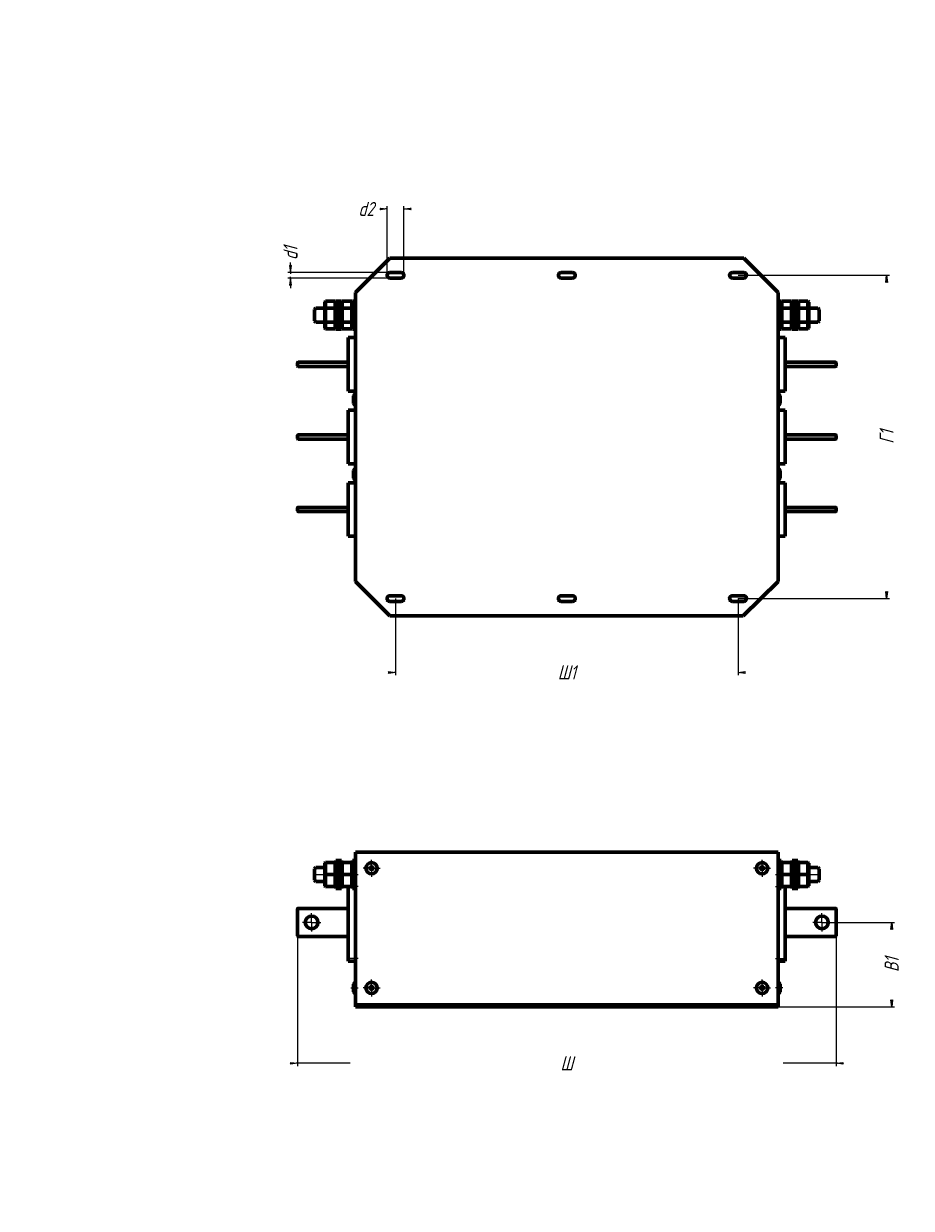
# Model space of a CAD drawing. Header units: millimetres. Extents: x 0 to 1189, y 0 to 841.
# Tile 1 of 2: x 0 to 630, y 0 to 841. Entities that reach past the tile are written whole.
import ezdxf

# ---------------------------------------------------------------- set-up
doc = ezdxf.new("R2010")
doc.units = ezdxf.units.MM
for name, pattern in [('K5LT_AXLED', [12, 7.5, -1.5, 1.5, -1.5]), ('K5LT_BASIC', [0]), ('K5LT_THIN', [0])]:
    doc.linetypes.add(name, pattern=pattern)
doc.layers.add('Системный слой', color=7, linetype='Continuous')
doc.styles.add('KDIMTEXTSTYLE', font='GOST_AU.SHX', dxfattribs={"width": 0.96, "oblique": 15, "height": 5})
doc.dimstyles.new('KDIMSTYLE (1.00)', dxfattribs={"dimtxt": 5, "dimasz": 1, "dimexe": 2, "dimexo": 0, "dimgap": 1, "dimtad": 1, "dimtxsty": 'KDIMTEXTSTYLE', "dimsah": 1, "dimcen": 0, "dimdle": 1, "dimadec": 0, "dimazin": 0, "dimtfac": 0.667, "dimtmove": 0, "dimatfit": 3, "dimfxl": 1, "dimtvp": 1, "dimtolj": 1, "dimtzin": 0, "dimarcsym": 0})

# ---------------------------------------------------------------- blocks, each defined once
blk = doc.blocks.new('KDIMARROW_01')
at = {"layer": 'Системный слой'}
blk.add_hatch(color=0, dxfattribs=at).paths.add_polyline_path([(0, 0), (-5, 0.658262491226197), (-4.5, 5.51091059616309e-16), (-5, -0.6582624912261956)])
at = {"layer": 'Системный слой', "color": 0, "linetype": 'K5LT_THIN', "lineweight": 18}
for p, q in [((-4.5, 5.51091059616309e-16), (-5, 0.658262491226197)), ((-5, 0.658262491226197), (0, 0)), ((0, 0), (-5, -0.6582624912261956)), ((-5, -0.6582624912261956), (-4.5, 5.51091059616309e-16)), ((0, 0), (-1, 0))]:
    blk.add_line(p, q, dxfattribs=at)
blk = doc.blocks.new('KDIMARROW_02')
at = {"layer": 'Системный слой'}
blk.add_hatch(color=0, dxfattribs=at).paths.add_polyline_path([(4.5, -5.51091059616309e-16), (5, 0.6582624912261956), (0, 0), (5, -0.658262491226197)])
at = {"layer": 'Системный слой', "color": 0, "linetype": 'K5LT_THIN', "lineweight": 18}
for p, q in [((0, 0), (-1, 0)), ((5, 0.6582624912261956), (0, 0)), ((0, 0), (5, -0.658262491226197)), ((0, 0), (7, -8.572527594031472e-16)), ((4.5, -5.51091059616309e-16), (5, 0.6582624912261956)), ((5, -0.658262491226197), (4.5, -5.51091059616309e-16))]:
    blk.add_line(p, q, dxfattribs=at)
blk = doc.blocks.new('U0')
at = {"layer": 'Системный слой', "color": 150, "linetype": 'K5LT_BASIC', "lineweight": 60, "true_color": 0x0080ff}
for p, q in [((233.9668528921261, 156.4329991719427), (233.9668528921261, 159.1329991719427)), ((233.9668528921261, 153.7329991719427), (233.9668528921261, 156.4329991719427))]:
    blk.add_line(p, q, dxfattribs=at)
blk = doc.blocks.new('U1')
at = {"layer": 'Системный слой', "color": 30, "linetype": 'K5LT_AXLED', "lineweight": 18, "true_color": 0xff8000}
for q in [(197.7668528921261, 202.9329991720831), (204.2668528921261, 209.4329991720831), (210.7668528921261, 202.9329991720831), (204.2668528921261, 196.4329991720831)]:
    blk.add_line((204.2668528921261, 202.9329991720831), q, dxfattribs=at)
blk = doc.blocks.new('U2')
at = {"layer": 'Системный слой', "color": 30, "linetype": 'K5LT_AXLED', "lineweight": 18, "true_color": 0xff8000}
for q in [(559.766852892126, 202.9329991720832), (566.266852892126, 209.4329991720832), (572.766852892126, 202.9329991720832), (566.266852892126, 196.4329991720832)]:
    blk.add_line((566.266852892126, 202.9329991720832), q, dxfattribs=at)
blk = doc.blocks.new('U3')
at = {"layer": 'Системный слой', "color": 30, "linetype": 'K5LT_AXLED', "lineweight": 18, "true_color": 0xff8000}
for q in [(246.7668528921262, 162.4329991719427), (240.7668528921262, 156.4329991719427), (252.7668528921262, 156.4329991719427), (246.7668528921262, 150.4329991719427)]:
    blk.add_line((246.7668528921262, 156.4329991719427), q, dxfattribs=at)
blk = doc.blocks.new('U4')
at = {"layer": 'Системный слой', "color": 30, "linetype": 'K5LT_AXLED', "lineweight": 18, "true_color": 0xff8000}
for q in [(246.7668528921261, 247.4329991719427), (240.7668528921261, 241.4329991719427), (252.7668528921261, 241.4329991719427), (246.7668528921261, 235.4329991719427)]:
    blk.add_line((246.7668528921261, 241.4329991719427), q, dxfattribs=at)
blk = doc.blocks.new('U5')
at = {"layer": 'Системный слой', "color": 30, "linetype": 'K5LT_AXLED', "lineweight": 18, "true_color": 0xff8000}
for q in [(523.766852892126, 162.4329991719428), (517.766852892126, 156.4329991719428), (529.766852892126, 156.4329991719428), (523.766852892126, 150.4329991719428)]:
    blk.add_line((523.766852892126, 156.4329991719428), q, dxfattribs=at)
blk = doc.blocks.new('U6')
at = {"layer": 'Системный слой', "color": 30, "linetype": 'K5LT_AXLED', "lineweight": 18, "true_color": 0xff8000}
for q in [(523.766852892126, 247.4329991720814), (517.766852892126, 241.4329991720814), (529.766852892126, 241.4329991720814), (523.766852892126, 235.4329991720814)]:
    blk.add_line((523.766852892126, 241.4329991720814), q, dxfattribs=at)

msp = doc.modelspace()

# ---------------------------------------------------------------- linework, layer by layer
at = {"layer": 'Системный слой', "color": 150, "linetype": 'K5LT_BASIC', "lineweight": 60, "true_color": 0x0080ff}
for p, q in [((235.2668528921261, 650.1079299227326), (259.7668528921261, 674.6079299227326)), ((259.7668528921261, 674.6079299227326), (510.7668528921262, 674.6079299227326)), ((510.7668528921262, 674.6079299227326), (535.266852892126, 650.1079299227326)), ((267.7668528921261, 664.3579299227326), (259.7668528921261, 664.3579299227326)), ((259.7668528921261, 660.3579299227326), (267.7668528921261, 660.3579299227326)), ((389.2668528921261, 664.3579299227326), (381.2668528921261, 664.3579299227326)), ((381.2668528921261, 660.3579299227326), (389.2668528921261, 660.3579299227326)), ((510.7668528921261, 664.3579299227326), (502.7668528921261, 664.3579299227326)), ((502.7668528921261, 660.3579299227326), (510.7668528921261, 660.3579299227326)), ((235.2668528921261, 650.1079299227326), (235.2668528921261, 445.1079299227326)), ((535.266852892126, 650.1079299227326), (535.266852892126, 445.1079299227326)), ((214.1668528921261, 643.9228844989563), (213.6668528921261, 643.3455342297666)), ((213.6668528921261, 643.3455342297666), (213.6668528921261, 638.7267320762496)), ((214.1668528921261, 643.9228844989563), (220.9668528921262, 643.9228844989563)), ((214.1668528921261, 643.9228844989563), (214.1668528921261, 639.0154072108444)), ((220.9668528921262, 643.9228844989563), (221.4668528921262, 643.3455342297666)), ((220.9668528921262, 643.9228844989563), (220.9668528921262, 639.0154072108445)), ((221.4668528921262, 644.1079299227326), (221.4668528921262, 624.1079299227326)), ((221.4668528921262, 644.1079299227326), (223.4668528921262, 644.1079299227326)), ((223.4668528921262, 644.1079299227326), (223.4668528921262, 624.1079299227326)), ((223.4668528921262, 644.1079299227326), (225.4668528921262, 644.1079299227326)), ((223.4668528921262, 644.1079299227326), (223.4668528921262, 624.1079299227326)), ((225.4668528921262, 644.1079299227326), (225.4668528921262, 624.1079299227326)), ((225.9668528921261, 643.9228844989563), (225.4668528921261, 643.3455342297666)), ((225.9668528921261, 643.9228844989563), (232.7668528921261, 643.9228844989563)), ((225.9668528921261, 643.9228844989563), (225.9668528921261, 639.0154072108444)), ((232.7668528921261, 643.9228844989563), (233.2668528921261, 643.3455342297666)), ((232.7668528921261, 643.9228844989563), (232.7668528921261, 639.0154072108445)), ((233.2668528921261, 644.1079299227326), (233.2668528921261, 624.1079299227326)), ((233.2668528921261, 644.1079299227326), (235.2668528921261, 644.1079299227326)), ((535.266852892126, 644.1079299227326), (537.266852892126, 644.1079299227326)), ((537.266852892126, 644.1079299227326), (537.266852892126, 624.1079299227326)), ((537.766852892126, 643.9228844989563), (537.266852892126, 643.3455342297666)), ((537.766852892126, 643.9228844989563), (544.5668528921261, 643.9228844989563)), ((537.766852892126, 643.9228844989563), (537.766852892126, 639.0154072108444)), ((544.5668528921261, 643.9228844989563), (545.0668528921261, 643.3455342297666)), ((544.5668528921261, 643.9228844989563), (544.5668528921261, 639.0154072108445)), ((545.0668528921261, 644.1079299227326), (545.0668528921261, 624.1079299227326)), ((545.0668528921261, 644.1079299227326), (547.0668528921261, 644.1079299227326)), ((547.0668528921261, 644.1079299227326), (547.0668528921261, 624.1079299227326)), ((547.0668528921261, 644.1079299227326), (547.0668528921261, 624.1079299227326)), ((547.0668528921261, 644.1079299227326), (549.0668528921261, 644.1079299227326)), ((549.0668528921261, 644.1079299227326), (549.0668528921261, 624.1079299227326)), ((549.5668528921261, 643.9228844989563), (549.0668528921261, 643.3455342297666)), ((549.5668528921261, 643.9228844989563), (556.3668528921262, 643.9228844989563)), ((549.5668528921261, 643.9228844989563), (549.5668528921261, 639.0154072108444)), ((556.3668528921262, 643.9228844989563), (556.8668528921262, 643.3455342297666)), ((556.3668528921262, 643.9228844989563), (556.3668528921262, 639.0154072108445)), ((556.8668528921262, 643.3455342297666), (556.8668528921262, 638.7267320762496)), ((206.2668528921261, 630.1079299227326), (206.2668528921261, 638.1079299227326)), ((213.6668528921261, 639.1079299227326), (207.2668528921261, 639.1079299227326)), ((214.1668528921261, 639.0154072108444), (213.6668528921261, 638.7267320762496)), ((213.6668528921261, 638.7267320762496), (213.6668528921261, 629.4891277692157)), ((214.1668528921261, 639.0154072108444), (220.9668528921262, 639.0154072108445)), ((214.1668528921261, 639.0154072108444), (214.1668528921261, 629.2004526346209)), ((220.9668528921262, 639.0154072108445), (220.9668528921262, 629.2004526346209)), ((220.9668528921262, 639.0154072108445), (221.4668528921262, 638.7267320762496)), ((225.9668528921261, 639.0154072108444), (225.4668528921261, 638.7267320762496)), ((225.9668528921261, 639.0154072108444), (232.7668528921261, 639.0154072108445)), ((225.9668528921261, 639.0154072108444), (225.9668528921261, 629.2004526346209)), ((232.7668528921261, 639.0154072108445), (232.7668528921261, 629.2004526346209)), ((232.7668528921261, 639.0154072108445), (233.2668528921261, 638.7267320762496)), ((537.766852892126, 639.0154072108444), (537.266852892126, 638.7267320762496)), ((537.766852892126, 639.0154072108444), (544.5668528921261, 639.0154072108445)), ((537.766852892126, 639.0154072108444), (537.766852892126, 629.2004526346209)), ((544.5668528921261, 639.0154072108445), (544.5668528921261, 629.2004526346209)), ((544.5668528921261, 639.0154072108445), (545.0668528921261, 638.7267320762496)), ((549.5668528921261, 639.0154072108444), (549.0668528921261, 638.7267320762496)), ((549.5668528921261, 639.0154072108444), (556.3668528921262, 639.0154072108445)), ((549.5668528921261, 639.0154072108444), (549.5668528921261, 629.2004526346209)), ((556.3668528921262, 639.0154072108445), (556.3668528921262, 629.2004526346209)), ((556.3668528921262, 639.0154072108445), (556.8668528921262, 638.7267320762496)), ((556.8668528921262, 639.1079299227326), (563.266852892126, 639.1079299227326)), ((556.8668528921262, 638.7267320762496), (556.8668528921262, 629.4891277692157)), ((564.266852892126, 638.1079299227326), (564.266852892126, 630.1079299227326)), ((213.6668528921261, 629.1079299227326), (207.2668528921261, 629.1079299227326)), ((213.6668528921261, 629.4891277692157), (213.6668528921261, 624.8703256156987)), ((214.1668528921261, 629.2004526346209), (213.6668528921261, 629.4891277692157)), ((214.1668528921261, 624.292975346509), (213.6668528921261, 624.8703256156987)), ((214.1668528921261, 629.2004526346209), (220.9668528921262, 629.2004526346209)), ((214.1668528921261, 629.2004526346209), (214.1668528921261, 624.292975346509)), ((214.1668528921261, 624.292975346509), (220.9668528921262, 624.292975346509)), ((220.9668528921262, 629.2004526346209), (221.4668528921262, 629.4891277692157)), ((220.9668528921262, 629.2004526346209), (220.9668528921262, 624.292975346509)), ((220.9668528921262, 624.292975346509), (221.4668528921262, 624.8703256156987)), ((221.4668528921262, 624.1079299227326), (223.4668528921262, 624.1079299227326)), ((223.4668528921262, 624.1079299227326), (225.4668528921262, 624.1079299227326)), ((225.9668528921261, 629.2004526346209), (225.4668528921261, 629.4891277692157)), ((225.9668528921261, 624.292975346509), (225.4668528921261, 624.8703256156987)), ((225.9668528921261, 629.2004526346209), (232.7668528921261, 629.2004526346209)), ((225.9668528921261, 629.2004526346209), (225.9668528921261, 624.292975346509)), ((225.9668528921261, 624.292975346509), (232.7668528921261, 624.292975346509)), ((232.7668528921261, 629.2004526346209), (233.2668528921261, 629.4891277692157)), ((232.7668528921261, 629.2004526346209), (232.7668528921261, 624.292975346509)), ((232.7668528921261, 624.292975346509), (233.2668528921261, 624.8703256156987)), ((233.2668528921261, 624.1079299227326), (235.2668528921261, 624.1079299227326)), ((535.266852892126, 624.1079299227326), (537.266852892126, 624.1079299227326)), ((537.766852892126, 629.2004526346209), (537.266852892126, 629.4891277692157)), ((537.766852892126, 624.292975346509), (537.266852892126, 624.8703256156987)), ((537.766852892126, 629.2004526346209), (544.5668528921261, 629.2004526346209)), ((537.766852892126, 629.2004526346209), (537.766852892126, 624.292975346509)), ((537.766852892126, 624.292975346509), (544.5668528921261, 624.292975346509)), ((544.5668528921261, 629.2004526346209), (545.0668528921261, 629.4891277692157)), ((544.5668528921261, 629.2004526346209), (544.5668528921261, 624.292975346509)), ((544.5668528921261, 624.292975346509), (545.0668528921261, 624.8703256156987)), ((545.0668528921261, 624.1079299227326), (547.0668528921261, 624.1079299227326)), ((547.0668528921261, 624.1079299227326), (549.0668528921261, 624.1079299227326)), ((549.5668528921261, 629.2004526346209), (549.0668528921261, 629.4891277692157)), ((549.5668528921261, 624.292975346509), (549.0668528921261, 624.8703256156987)), ((549.5668528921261, 629.2004526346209), (556.3668528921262, 629.2004526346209)), ((549.5668528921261, 629.2004526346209), (549.5668528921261, 624.292975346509)), ((549.5668528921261, 624.292975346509), (556.3668528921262, 624.292975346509)), ((556.3668528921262, 629.2004526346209), (556.8668528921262, 629.4891277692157)), ((556.3668528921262, 629.2004526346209), (556.3668528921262, 624.292975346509)), ((556.3668528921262, 624.292975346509), (556.8668528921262, 624.8703256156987)), ((556.8668528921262, 629.4891277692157), (556.8668528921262, 624.8703256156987)), ((556.8668528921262, 629.1079299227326), (563.266852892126, 629.1079299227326)), ((235.2668528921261, 618.1079299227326), (230.2668528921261, 618.1079299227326)), ((230.2668528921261, 616.1079299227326), (230.2668528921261, 618.1079299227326)), ((230.2668528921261, 582.1079299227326), (230.2668528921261, 616.1079299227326)), ((535.266852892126, 618.1079299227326), (540.266852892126, 618.1079299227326)), ((540.266852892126, 618.1079299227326), (540.266852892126, 616.1079299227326)), ((540.266852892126, 616.1079299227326), (540.266852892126, 582.1079299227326)), ((194.2668528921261, 598.1079299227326), (194.2668528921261, 600.1079299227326)), ((194.7668528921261, 600.6079299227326), (230.2668528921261, 600.6079299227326)), ((194.7668528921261, 597.6079299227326), (230.2668528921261, 597.6079299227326)), ((575.766852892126, 600.6079299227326), (540.266852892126, 600.6079299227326)), ((575.766852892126, 597.6079299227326), (540.266852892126, 597.6079299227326)), ((576.266852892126, 600.1079299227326), (576.266852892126, 598.1079299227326)), ((230.2668528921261, 580.1079299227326), (230.2668528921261, 582.1079299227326)), ((540.266852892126, 582.1079299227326), (540.266852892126, 580.1079299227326)), ((235.2668528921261, 580.1079299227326), (230.2668528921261, 580.1079299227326)), ((233.9668528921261, 571.4079299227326), (233.9668528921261, 576.8079299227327)), ((535.266852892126, 580.1079299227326), (540.266852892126, 580.1079299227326)), ((536.5668528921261, 576.8079299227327), (536.5668528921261, 571.4079299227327)), ((235.2668528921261, 566.6079299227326), (230.2668528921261, 566.6079299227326)), ((230.2668528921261, 564.6079299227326), (230.2668528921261, 566.6079299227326)), ((230.2668528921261, 530.6079299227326), (230.2668528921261, 564.6079299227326)), ((535.266852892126, 566.6079299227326), (540.266852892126, 566.6079299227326)), ((540.266852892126, 566.6079299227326), (540.266852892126, 564.6079299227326)), ((540.266852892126, 564.6079299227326), (540.266852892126, 530.6079299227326)), ((194.2668528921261, 546.6079299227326), (194.2668528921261, 548.6079299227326)), ((194.7668528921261, 549.1079299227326), (230.2668528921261, 549.1079299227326)), ((575.766852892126, 549.1079299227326), (540.266852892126, 549.1079299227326)), ((576.266852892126, 548.6079299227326), (576.266852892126, 546.6079299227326)), ((194.7668528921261, 546.1079299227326), (230.2668528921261, 546.1079299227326)), ((575.766852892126, 546.1079299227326), (540.266852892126, 546.1079299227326)), ((230.2668528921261, 528.6079299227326), (230.2668528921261, 530.6079299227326)), ((540.266852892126, 530.6079299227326), (540.266852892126, 528.6079299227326)), ((235.2668528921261, 528.6079299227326), (230.2668528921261, 528.6079299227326)), ((233.9668528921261, 518.4079299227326), (233.9668528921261, 523.8079299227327)), ((535.266852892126, 528.6079299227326), (540.266852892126, 528.6079299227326)), ((536.5668528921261, 523.8079299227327), (536.5668528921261, 518.4079299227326)), ((235.2668528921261, 515.1079299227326), (230.2668528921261, 515.1079299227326)), ((230.2668528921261, 513.1079299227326), (230.2668528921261, 515.1079299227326)), ((230.2668528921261, 479.1079299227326), (230.2668528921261, 513.1079299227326)), ((535.266852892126, 515.1079299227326), (540.266852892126, 515.1079299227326)), ((540.266852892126, 515.1079299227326), (540.266852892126, 513.1079299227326)), ((540.266852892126, 513.1079299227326), (540.266852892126, 479.1079299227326)), ((194.2668528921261, 495.1079299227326), (194.2668528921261, 497.1079299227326)), ((194.7668528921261, 497.6079299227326), (230.2668528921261, 497.6079299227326)), ((575.766852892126, 497.6079299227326), (540.266852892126, 497.6079299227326)), ((576.266852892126, 497.1079299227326), (576.266852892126, 495.1079299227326)), ((194.7668528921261, 494.6079299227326), (230.2668528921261, 494.6079299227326)), ((575.766852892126, 494.6079299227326), (540.266852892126, 494.6079299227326)), ((230.2668528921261, 477.1079299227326), (230.2668528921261, 479.1079299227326)), ((235.2668528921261, 477.1079299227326), (230.2668528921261, 477.1079299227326)), ((535.266852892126, 477.1079299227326), (540.266852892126, 477.1079299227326)), ((540.266852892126, 479.1079299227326), (540.266852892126, 477.1079299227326)), ((259.7668528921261, 420.6079299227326), (235.2668528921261, 445.1079299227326)), ((535.266852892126, 445.1079299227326), (510.2751323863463, 420.6079299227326)), ((267.7668528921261, 434.8579299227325), (259.7668528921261, 434.8579299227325)), ((259.7668528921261, 430.8579299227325), (267.7668528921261, 430.8579299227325)), ((389.2668528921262, 434.8579299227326), (381.2668528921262, 434.8579299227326)), ((381.2668528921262, 430.8579299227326), (389.2668528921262, 430.8579299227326)), ((510.7668528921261, 434.8579299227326), (502.7668528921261, 434.8579299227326)), ((502.7668528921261, 430.8579299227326), (510.7668528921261, 430.8579299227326)), ((259.7668528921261, 420.6079299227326), (510.2751323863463, 420.6079299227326)), ((235.2668528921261, 252.9329991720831), (235.2668528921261, 144.4329991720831)), ((235.2668528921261, 252.9329991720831), (535.266852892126, 252.9329991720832)), ((535.266852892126, 252.9329991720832), (535.266852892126, 144.4329991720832)), ((214.1668528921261, 245.4329991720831), (213.6668528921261, 244.9329991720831)), ((213.6668528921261, 244.9329991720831), (213.6668528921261, 236.9329991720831)), ((214.1668528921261, 245.4329991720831), (220.9668528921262, 245.4329991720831)), ((214.1668528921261, 245.4329991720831), (214.1668528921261, 236.9329991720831)), ((220.9668528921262, 245.4329991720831), (221.4668528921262, 244.9329991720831)), ((220.9668528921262, 245.4329991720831), (220.9668528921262, 236.9329991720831)), ((221.4668528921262, 246.9329991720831), (221.4668528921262, 226.9329991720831)), ((221.4668528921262, 246.9329991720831), (223.4668528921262, 246.9329991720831)), ((223.4668528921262, 246.9329991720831), (223.4668528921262, 226.9329991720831)), ((223.4668528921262, 246.9329991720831), (225.4668528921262, 246.9329991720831)), ((223.4668528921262, 246.9329991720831), (223.4668528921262, 226.9329991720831)), ((225.4668528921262, 246.9329991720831), (225.4668528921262, 226.9329991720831)), ((225.9668528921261, 245.4329991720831), (225.4668528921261, 244.9329991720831)), ((225.9668528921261, 245.4329991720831), (232.7668528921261, 245.4329991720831)), ((225.9668528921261, 245.4329991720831), (225.9668528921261, 236.9329991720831)), ((232.7668528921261, 245.4329991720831), (233.2668528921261, 244.9329991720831)), ((232.7668528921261, 245.4329991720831), (232.7668528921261, 236.9329991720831)), ((233.2668528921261, 246.9329991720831), (233.2668528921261, 226.9329991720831)), ((233.2668528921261, 246.9329991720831), (235.2668528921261, 246.9329991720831)), ((535.266852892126, 246.9329991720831), (537.266852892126, 246.9329991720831)), ((537.266852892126, 246.9329991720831), (537.266852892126, 226.9329991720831)), ((537.766852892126, 245.4329991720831), (537.266852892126, 244.9329991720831)), ((537.766852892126, 245.4329991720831), (544.5668528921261, 245.4329991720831)), ((537.766852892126, 245.4329991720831), (537.766852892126, 236.9329991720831)), ((544.5668528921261, 245.4329991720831), (545.0668528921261, 244.9329991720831)), ((544.5668528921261, 245.4329991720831), (544.5668528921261, 236.9329991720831)), ((545.0668528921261, 246.9329991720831), (545.0668528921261, 226.9329991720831)), ((545.0668528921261, 246.9329991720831), (547.0668528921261, 246.9329991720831)), ((547.0668528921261, 246.9329991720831), (547.0668528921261, 226.9329991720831)), ((547.0668528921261, 246.9329991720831), (547.0668528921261, 226.9329991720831)), ((547.0668528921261, 246.9329991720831), (549.0668528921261, 246.9329991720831)), ((549.0668528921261, 246.9329991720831), (549.0668528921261, 226.9329991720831)), ((549.5668528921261, 245.4329991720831), (549.0668528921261, 244.9329991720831)), ((549.5668528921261, 245.4329991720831), (556.3668528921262, 245.4329991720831)), ((549.5668528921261, 245.4329991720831), (549.5668528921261, 236.9329991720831)), ((556.3668528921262, 245.4329991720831), (556.8668528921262, 244.9329991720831)), ((556.3668528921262, 245.4329991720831), (556.3668528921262, 236.9329991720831)), ((556.8668528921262, 244.9329991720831), (556.8668528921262, 236.9329991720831)), ((206.2668528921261, 232.9329991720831), (206.2668528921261, 240.9329991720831)), ((213.6668528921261, 241.9329991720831), (207.2668528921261, 241.9329991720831)), ((213.6668528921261, 236.9329991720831), (213.6668528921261, 228.9329991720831)), ((214.1668528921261, 236.9329991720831), (213.6668528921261, 236.9329991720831)), ((214.1668528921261, 236.9329991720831), (220.9668528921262, 236.9329991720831)), ((214.1668528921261, 236.9329991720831), (214.1668528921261, 228.4329991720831)), ((220.9668528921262, 236.9329991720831), (221.4668528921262, 236.9329991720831)), ((220.9668528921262, 236.9329991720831), (220.9668528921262, 228.4329991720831)), ((225.9668528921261, 236.9329991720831), (225.4668528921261, 236.9329991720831)), ((225.9668528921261, 236.9329991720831), (232.7668528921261, 236.9329991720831)), ((225.9668528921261, 236.9329991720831), (225.9668528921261, 228.4329991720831)), ((232.7668528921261, 236.9329991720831), (233.2668528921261, 236.9329991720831)), ((232.7668528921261, 236.9329991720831), (232.7668528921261, 228.4329991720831)), ((537.766852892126, 236.9329991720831), (537.266852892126, 236.9329991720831)), ((537.766852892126, 236.9329991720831), (544.5668528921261, 236.9329991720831)), ((537.766852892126, 236.9329991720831), (537.766852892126, 228.4329991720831)), ((544.5668528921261, 236.9329991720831), (545.0668528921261, 236.9329991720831)), ((544.5668528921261, 236.9329991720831), (544.5668528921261, 228.4329991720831)), ((549.5668528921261, 236.9329991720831), (549.0668528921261, 236.9329991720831)), ((549.5668528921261, 236.9329991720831), (556.3668528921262, 236.9329991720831)), ((549.5668528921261, 236.9329991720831), (549.5668528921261, 228.4329991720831)), ((556.3668528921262, 236.9329991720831), (556.8668528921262, 236.9329991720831)), ((556.3668528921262, 236.9329991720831), (556.3668528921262, 228.4329991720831)), ((556.8668528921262, 241.9329991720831), (563.266852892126, 241.9329991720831)), ((556.8668528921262, 236.9329991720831), (556.8668528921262, 228.9329991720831)), ((564.266852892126, 240.9329991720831), (564.266852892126, 232.9329991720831)), ((213.6668528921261, 231.9329991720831), (207.2668528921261, 231.9329991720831)), ((214.1668528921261, 228.4329991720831), (213.6668528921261, 228.9329991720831)), ((214.1668528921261, 228.4329991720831), (220.9668528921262, 228.4329991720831)), ((220.9668528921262, 228.4329991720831), (221.4668528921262, 228.9329991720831)), ((225.9668528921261, 228.4329991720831), (225.4668528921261, 228.9329991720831)), ((225.9668528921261, 228.4329991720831), (232.7668528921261, 228.4329991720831)), ((230.2668528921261, 177.4329991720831), (230.2668528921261, 228.4329991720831)), ((232.7668528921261, 228.4329991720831), (233.2668528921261, 228.9329991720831)), ((537.766852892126, 228.4329991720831), (537.266852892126, 228.9329991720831)), ((537.766852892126, 228.4329991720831), (544.5668528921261, 228.4329991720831)), ((540.266852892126, 228.4329991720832), (540.266852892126, 177.4329991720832)), ((544.5668528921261, 228.4329991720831), (545.0668528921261, 228.9329991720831)), ((549.5668528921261, 228.4329991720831), (549.0668528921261, 228.9329991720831)), ((549.5668528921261, 228.4329991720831), (556.3668528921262, 228.4329991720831)), ((556.3668528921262, 228.4329991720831), (556.8668528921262, 228.9329991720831)), ((556.8668528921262, 231.9329991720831), (563.266852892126, 231.9329991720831)), ((221.4668528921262, 226.9329991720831), (223.4668528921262, 226.9329991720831)), ((223.4668528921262, 226.9329991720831), (225.4668528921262, 226.9329991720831)), ((233.2668528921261, 226.9329991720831), (235.2668528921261, 226.9329991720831)), ((535.266852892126, 226.9329991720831), (537.266852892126, 226.9329991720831)), ((545.0668528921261, 226.9329991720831), (547.0668528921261, 226.9329991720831)), ((547.0668528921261, 226.9329991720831), (549.0668528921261, 226.9329991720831)), ((194.2668528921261, 212.4329991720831), (194.2668528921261, 193.4329991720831)), ((230.2668528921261, 212.9329991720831), (194.7668528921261, 212.9329991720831)), ((540.266852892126, 212.9329991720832), (575.766852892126, 212.9329991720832)), ((576.266852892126, 212.4329991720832), (576.266852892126, 193.4329991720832)), ((194.7668528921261, 192.9329991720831), (230.2668528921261, 192.9329991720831)), ((575.766852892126, 192.9329991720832), (540.266852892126, 192.9329991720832)), ((230.2668528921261, 175.4329991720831), (230.2668528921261, 177.4329991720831)), ((540.266852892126, 177.4329991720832), (540.266852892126, 175.4329991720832)), ((235.2668528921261, 175.4329991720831), (230.2668528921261, 175.4329991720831)), ((535.266852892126, 175.4329991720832), (540.266852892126, 175.4329991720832)), ((536.5668528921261, 159.1329991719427), (536.5668528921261, 153.7329991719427)), ((259.7668528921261, 144.4329991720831), (235.2668528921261, 144.4329991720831)), ((235.2668528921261, 142.9329991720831), (235.2668528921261, 144.4329991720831)), ((259.7668528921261, 144.4329991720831), (510.7668528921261, 144.4329991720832)), ((259.7668528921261, 142.9329991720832), (259.7668528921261, 144.4329991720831)), ((535.266852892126, 144.4329991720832), (510.7668528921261, 144.4329991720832)), ((510.7668528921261, 144.4329991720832), (510.7668528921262, 142.9329991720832)), ((535.266852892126, 142.9329991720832), (535.266852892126, 144.4329991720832)), ((235.2668528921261, 142.9329991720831), (259.7668528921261, 142.9329991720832)), ((259.7668528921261, 142.9329991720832), (510.7668528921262, 142.9329991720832)), ((510.7668528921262, 142.9329991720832), (535.266852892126, 142.9329991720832))]:
    msp.add_line(p, q, dxfattribs=at)
at = {"layer": 'Системный слой', "color": 30, "linetype": 'K5LT_AXLED', "lineweight": 18, "true_color": 0xff8000}
for p, q in [((205.2668528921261, 236.9329991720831), (237.2668528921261, 236.9329991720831)), ((219.4668528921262, 236.9329991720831), (223.4668528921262, 236.9329991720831)), ((223.4668528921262, 236.9329991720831), (227.4668528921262, 236.9329991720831)), ((231.2668528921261, 236.9329991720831), (237.2668528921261, 236.9329991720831)), ((533.266852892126, 236.9329991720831), (539.266852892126, 236.9329991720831)), ((533.266852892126, 236.9329991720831), (565.266852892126, 236.9329991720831)), ((543.0668528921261, 236.9329991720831), (547.0668528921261, 236.9329991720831)), ((547.0668528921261, 236.9329991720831), (551.0668528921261, 236.9329991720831)), ((237.2668528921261, 228.4329991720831), (228.2668528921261, 228.4329991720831)), ((533.266852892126, 228.4329991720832), (542.266852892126, 228.4329991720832)), ((237.2668528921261, 177.4329991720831), (228.2668528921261, 177.4329991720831)), ((533.266852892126, 177.4329991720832), (542.266852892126, 177.4329991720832)), ((231.9668528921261, 156.4329991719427), (237.2668528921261, 156.4329991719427)), ((538.5668528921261, 156.4329991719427), (533.266852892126, 156.4329991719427))]:
    msp.add_line(p, q, dxfattribs=at)
at = {"layer": 'Системный слой', "color": 150, "linetype": 'K5LT_BASIC', "lineweight": 60, "true_color": 0x0080ff}
for centre, radius in [((246.7668528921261, 241.4329991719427), 4), ((523.766852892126, 241.4329991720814), 4), ((246.7668528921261, 241.4329991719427), 1), ((523.766852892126, 241.4329991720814), 1), ((204.2668528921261, 202.9329991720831), 4.5), ((566.266852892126, 202.9329991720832), 4.5), ((246.7668528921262, 156.4329991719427), 4), ((523.766852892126, 156.4329991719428), 4), ((246.7668528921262, 156.4329991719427), 1), ((523.766852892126, 156.4329991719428), 1)]:
    msp.add_circle(centre, radius, dxfattribs=at)
for centre, radius, start, end in [((259.7668528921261, 662.3579299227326), 2, 90, 270), ((267.7668528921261, 662.3579299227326), 2, 270, 90), ((381.2668528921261, 662.3579299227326), 2, 90, 270), ((389.2668528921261, 662.3579299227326), 2, 270, 90), ((502.7668528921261, 662.3579299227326), 2, 90, 270), ((510.7668528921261, 662.3579299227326), 2, 270, 90), ((211.7543528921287, 633.62042992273), 7.088745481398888, 129.2751895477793, 140.7248104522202), ((558.7793528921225, 633.620429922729), 7.088745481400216, 39.27518954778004, 50.72481045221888), ((211.7543528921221, 634.5954299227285), 7.08874548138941, 219.2751895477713, 230.7248104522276), ((558.7793528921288, 634.5954299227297), 7.088745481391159, 309.2751895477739, 320.7248104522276), ((194.7668528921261, 600.1079299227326), 0.5, 89.9999999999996, 179.9999999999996), ((194.7668528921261, 598.1079299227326), 0.5, 180.0000000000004, 270.0000000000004), ((575.766852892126, 600.1079299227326), 0.5, 0, 90.00000000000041), ((575.766852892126, 598.1079299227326), 0.5, 269.9999999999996, 0), ((235.2668528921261, 576.8079299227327), 1.3, 90.00000000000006, 180), ((535.266852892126, 576.8079299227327), 1.3, 0, 90), ((235.2668528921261, 571.4079299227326), 1.3, 180, 270), ((535.266852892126, 571.4079299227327), 1.3, 270, 0), ((194.7668528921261, 548.6079299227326), 0.5, 89.9999999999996, 179.9999999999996), ((575.766852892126, 548.6079299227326), 0.5, 0, 90.00000000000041), ((194.7668528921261, 546.6079299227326), 0.5, 180.0000000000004, 270.0000000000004), ((575.766852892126, 546.6079299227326), 0.5, 269.9999999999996, 0), ((235.2668528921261, 523.8079299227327), 1.3, 90.00000000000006, 180), ((535.266852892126, 523.8079299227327), 1.3, 0, 90), ((235.2668528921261, 518.4079299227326), 1.3, 180, 270), ((535.266852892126, 518.4079299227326), 1.3, 270, 0), ((194.7668528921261, 497.1079299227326), 0.5, 89.9999999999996, 179.9999999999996), ((575.766852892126, 497.1079299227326), 0.5, 0, 90.00000000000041), ((194.7668528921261, 495.1079299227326), 0.5, 180.0000000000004, 270.0000000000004), ((575.766852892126, 495.1079299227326), 0.5, 269.9999999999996, 0), ((259.7668528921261, 432.8579299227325), 2, 90, 270), ((267.7668528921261, 432.8579299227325), 2, 270, 90), ((381.2668528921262, 432.8579299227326), 2, 90, 270), ((389.2668528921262, 432.8579299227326), 2, 270, 90), ((502.7668528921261, 432.8579299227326), 2, 90, 270), ((510.7668528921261, 432.8579299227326), 2, 270, 90), ((211.7543528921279, 236.4454991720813), 7.088745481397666, 129.2751895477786, 140.7248104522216), ((558.7793528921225, 236.4454991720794), 7.088745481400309, 39.27518954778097, 50.72481045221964), ((211.7543528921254, 237.4204991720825), 7.088745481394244, 219.2751895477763, 230.7248104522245), ((558.779352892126, 237.4204991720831), 7.088745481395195, 309.2751895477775, 320.7248104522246), ((194.7668528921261, 212.4329991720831), 0.5, 89.99999999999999, 180), ((575.766852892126, 212.4329991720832), 0.5, 0, 90.00000000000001), ((194.7668528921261, 193.4329991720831), 0.5, 180, 270), ((575.766852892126, 193.4329991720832), 0.5, 270, 0), ((235.2668528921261, 159.1329991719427), 1.3, 90.00000000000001, 180), ((535.266852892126, 159.1329991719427), 1.3, 0, 90), ((235.2668528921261, 153.7329991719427), 1.3, 180, 270), ((535.266852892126, 153.7329991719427), 1.3, 270, 0)]:
    msp.add_arc(centre, radius, start, end, dxfattribs=at)

# ---------------------------------------------------------------- block references
at = {"layer": 'Системный слой'}
for name in ['U4', 'U6', 'U1', 'U2', 'U3', 'U5', 'U0']:
    msp.add_blockref(name, (0, 0), dxfattribs=at)

# ---------------------------------------------------------------- dimensions: what is measured, and where the dimension line sits
at = {"layer": 'Системный слой', "color": 7}
for base, p1, p2, location, text in [((257.7668528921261, 709.4921289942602), (269.7668528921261, 662.3579299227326), (257.7668528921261, 662.3579299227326), (242.9537281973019, 709.4921289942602), '\\H5.0;\\W0.965;\\Q15;\\H5.0;\\W0.965;\\Q15;\\Q15;\\H10.00;d2\\Q15;\\H5.00;'), ((263.7668528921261, 380.4357296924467), (506.7668528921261, 432.8579299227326), (263.7668528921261, 432.8579299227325), (385.2668528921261, 380.4357296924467), '\\H5.0;\\W0.965;\\Q15;\\H5.0;\\W0.965;\\Q15;\\Q15;\\H10.00;Ш1\\Q15;\\H5.00;'), ((194.2668528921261, 102.9733880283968), (576.266852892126, 202.9329991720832), (194.2668528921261, 202.9329991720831), (385.2668528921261, 102.9733880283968), '\\H5.0;\\W0.965;\\Q15;\\H5.0;\\W0.965;\\Q15;\\Q15;\\H10.00;Ш\\Q15;\\H5.00;')]:
    msp.add_linear_dim(base=base, p1=p1, p2=p2, location=location, text=text, dimstyle='KDIMSTYLE (1.00)', override={"dimexo": 0, "dimblk1": 'KDIMARROW_01', "dimblk2": 'KDIMARROW_01', "dimse1": 0, "dimse2": 0, "dimclrt": 7, "dimtolj": 1}, dxfattribs=at).render()
for base, p1, p2, location, text, override in [((189.2490676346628, 664.3579299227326), (263.7668528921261, 660.3579299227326), (263.7668528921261, 664.3579299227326), (189.2490676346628, 678.0727212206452), '\\H5.0;\\W0.965;\\Q15;\\H5.0;\\W0.965;\\Q15;\\Q15;\\H10.00;d1\\Q15;\\H5.00;', {"dimexo": 0, "dimblk1": 'KDIMARROW_02', "dimblk2": 'KDIMARROW_02', "dimse1": 0, "dimse2": 0, "dimclrt": 7, "dimtolj": 1}), ((612.137881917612, 662.3579299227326), (506.7668528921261, 432.8579299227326), (506.7668528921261, 662.3579299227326), (612.137881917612, 547.6079299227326), '\\H5.0;\\W0.965;\\Q15;\\H5.0;\\W0.965;\\Q15;\\Q15;\\H10.00;Г1\\Q15;\\H5.00;', {"dimexo": 0, "dimblk1": 'KDIMARROW_01', "dimblk2": 'KDIMARROW_01', "dimse1": 0, "dimse2": 0, "dimclrt": 7, "dimtolj": 1}), ((615.7528522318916, 202.9329991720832), (535.266852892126, 142.9329991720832), (566.266852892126, 202.9329991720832), (615.7528522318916, 172.9329991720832), '\\H5.0;\\W0.965;\\Q15;\\H5.0;\\W0.965;\\Q15;\\Q15;\\H10.00;В1\\Q15;\\H5.00;', {"dimexo": 0, "dimblk1": 'KDIMARROW_01', "dimblk2": 'KDIMARROW_01', "dimse1": 0, "dimse2": 0, "dimclrt": 7, "dimtolj": 1})]:
    msp.add_linear_dim(base=base, p1=p1, p2=p2, angle=90, location=location, text=text, dimstyle='KDIMSTYLE (1.00)', override=override, dxfattribs=at).render()

doc.saveas('drawing.dxf')
